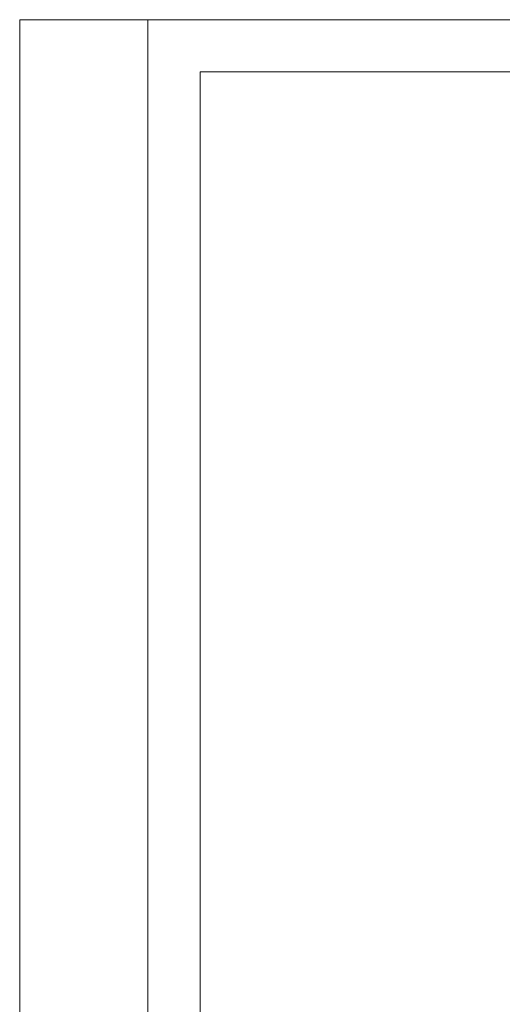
# Model space of a CAD drawing. Header units: millimetres. Extents: x 0 to 650, y -1 to 707.
# Tile 3 of 131: x 0 to 92, y 519 to 707. Entities that reach past the tile are written whole.
import ezdxf

# ---------------------------------------------------------------- set-up
doc = ezdxf.new("R2010")
doc.units = ezdxf.units.MM
doc.header["$MEASUREMENT"] = 0
doc.layers.add('Desenho 2D - Geral.2D', color=7, linetype='Continuous')

msp = doc.modelspace()

# ---------------------------------------------------------------- linework, layer by layer
at = {"layer": 'Desenho 2D - Geral.2D', "color": 7, "linetype": 'Continuous', "lineweight": 0}
for p, q in [((0, 0), (0, 707.3)), ((0, 707.3), (649.46, 707.3)), ((24.51, 707.3), (24.51, 0)), ((34.53, 697.3), (639.46, 697.36)), ((34.53, 10), (34.53, 697.3)), ((34.53, 697.3), (639.46, 697.3))]:
    msp.add_line(p, q, dxfattribs=at)

doc.saveas('drawing.dxf')
